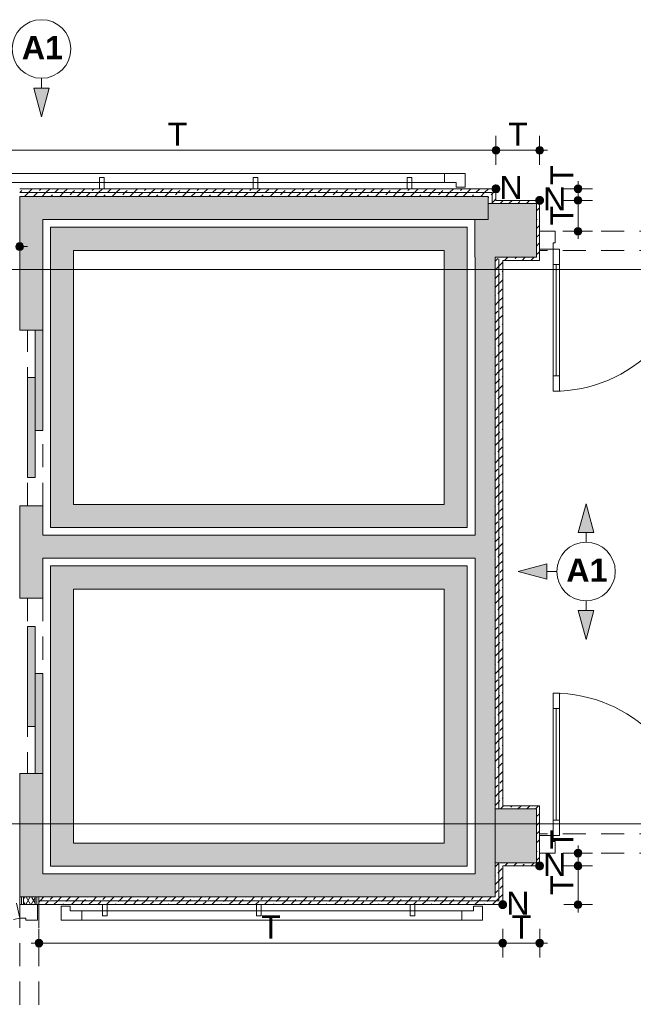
# Paper-space layout 'A-48 WYKOŃCZENIA ŚCIAN - PIĘTRO 3' of a CAD drawing. Header units: millimetres. Extents: x 0 to 500, y 0 to 350.
# Tile 9 of 17: x 254 to 294, y 123 to 187. Entities that reach past the tile are written whole.
import ezdxf
from ezdxf.xclip import XClip

# ---------------------------------------------------------------- set-up
doc = ezdxf.new("R2010")
doc.units = ezdxf.units.MM
doc.header["$MEASUREMENT"] = 0
doc.header["$XCLIPFRAME"] = 0
for name, pattern in [('DASHDOTX2', [1000, 500, -250, 0, -250]), ('Przer. długie kreski', [2.5, 1.5, -1]), ('PRZERYWANA_DU_A', [550, 350, -200])]:
    doc.linetypes.add(name, pattern=pattern)
for name, color, linetype in [('A__OKŁADZINY ŚCIAN', 7, 'Continuous'), ('A_podrys', 7, 'Continuous'), ('A_winda', 7, 'Continuous'), ('A_ściany', 7, 'Continuous'), ('A_ściany proj', 7, 'Continuous'), ('AR P NAROŻNIKI', 7, 'Continuous')]:
    doc.layers.add(name, color=color, linetype=linetype)
for name, color, linetype, lineweight in [('A__OKŁADZINY ŚCIAN_Nr_pióra__1', 7, 'Continuous', 20), ('A_winda_Nr_pióra__1', 7, 'Continuous', 20), ('A_ściany proj_Nr_pióra__1', 7, 'Continuous', 20), ('A_ściany proj_Nr_pióra__2', 8, 'Continuous', 13), ('A_ściany_Nr_pióra__1', 7, 'Continuous', 20), ('AR P NAROŻNIKI_Nr_pióra__1', 7, 'Continuous', 20), ('AR P NAROŻNIKI_Nr_pióra__2', 8, 'Continuous', 13), ('Drzwi Archicad_Nr_pióra__1', 7, 'Continuous', 20), ('Drzwi Archicad_Nr_pióra__3', 252, 'Continuous', 13)]:
    doc.layers.add(name, color=color, linetype=linetype, lineweight=lineweight)
for name, color, linetype, lineweight, true_color in [('A__OKŁADZINY ŚCIAN_Nr_pióra__7', 7, 'Continuous', 18, 0x171717), ('A_osie_Nr_pióra__16', 7, 'Continuous', 5, 0x0f0f0f), ('A_ściany proj_Nr_pióra__10', 7, 'Continuous', 13, 0x4b4b4b), ('A_ściany proj_Nr_pióra__21', 7, 'Continuous', 5, 0xb0b0b0), ('AR ODBOJOPORĘCZ_Nr_pióra__10', 7, 'Continuous', 13, 0x4b4b4b), ('AR P NAROŻNIKI_Nr_pióra__7', 7, 'Continuous', 18, 0x171717)]:
    doc.layers.add(name, color=color, linetype=linetype, lineweight=lineweight, true_color=true_color)
doc.styles.add('STYL_AUTOMATYCZNY_1', font='arial.ttf')
doc.styles.add('STYL_AUTOMATYCZNY_3', font='arial.ttf')
doc.styles.add('STYL_AUTOMATYCZNY_5', font='arial.ttf')
pattern_1 = [(45, (-1530.842, -273.89464), (-0.57024626, 0.57024626), []), (45, (-1530.27175, -273.89464), (-0.57024626, 0.57024626), [0.40323, -0.20161])]
pattern_2 = [(0, (-1530.842, -273.8946), (0, 1), [0, -1])]

# ---------------------------------------------------------------- blocks, each defined once
blk = doc.blocks.new('Rysunek_2_2', base_point=(-1530.842, -273.895))
at = {"layer": 'A__OKŁADZINY ŚCIAN', "linetype": 'Continuous', "lineweight": 0, "true_color": 0x000000}
for points in [[(255.601, 181.11), (256.101, 182.976), (255.101, 182.976)], [(290.993, 155.97), (290.493, 154.104), (291.493, 154.104)], [(286.59, 151.567), (288.456, 151.067), (288.456, 152.067)], [(290.993, 147.164), (291.493, 149.031), (290.493, 149.031)]]:
    blk.add_hatch(color=18, dxfattribs=at).paths.add_polyline_path(points)
at = {"layer": 'A__OKŁADZINY ŚCIAN', "linetype": 'Continuous', "lineweight": 0, "true_color": 0x171717}
for points in [[(284.885, 178.93), (284.904, 178.835), (284.959, 178.753), (285.04, 178.699), (285.135, 178.68), (285.231, 178.699), (285.312, 178.753), (285.366, 178.835), (285.385, 178.93), (285.366, 179.026), (285.312, 179.107), (285.231, 179.161), (285.135, 179.18), (285.04, 179.161), (284.959, 179.107), (284.904, 179.026)], [(287.729, 178.93), (287.748, 178.835), (287.803, 178.753), (287.884, 178.699), (287.979, 178.68), (288.075, 178.699), (288.156, 178.753), (288.21, 178.835), (288.229, 178.93), (288.21, 179.026), (288.156, 179.107), (288.075, 179.161), (287.979, 179.18), (287.884, 179.161), (287.803, 179.107), (287.748, 179.026)], [(290.229, 176.43), (290.248, 176.335), (290.303, 176.253), (290.384, 176.199), (290.479, 176.18), (290.575, 176.199), (290.656, 176.253), (290.71, 176.335), (290.729, 176.43), (290.71, 176.526), (290.656, 176.607), (290.575, 176.661), (290.479, 176.68), (290.384, 176.661), (290.303, 176.607), (290.248, 176.526)], [(290.229, 175.68), (290.248, 175.585), (290.303, 175.503), (290.384, 175.449), (290.479, 175.43), (290.575, 175.449), (290.656, 175.503), (290.71, 175.585), (290.729, 175.68), (290.71, 175.776), (290.656, 175.857), (290.575, 175.911), (290.479, 175.93), (290.384, 175.911), (290.303, 175.857), (290.248, 175.776)], [(290.229, 173.67), (290.248, 173.575), (290.303, 173.493), (290.384, 173.439), (290.479, 173.42), (290.575, 173.439), (290.656, 173.493), (290.71, 173.575), (290.729, 173.67), (290.71, 173.766), (290.656, 173.847), (290.575, 173.901), (290.479, 173.92), (290.384, 173.901), (290.303, 173.847), (290.248, 173.766)], [(253.93, 172.68), (253.949, 172.585), (254.003, 172.503), (254.084, 172.449), (254.18, 172.43), (254.276, 172.449), (254.357, 172.503), (254.411, 172.585), (254.43, 172.68), (254.411, 172.776), (254.357, 172.857), (254.276, 172.911), (254.18, 172.93), (254.084, 172.911), (254.003, 172.857), (253.949, 172.776)], [(290.229, 133.276), (290.248, 133.181), (290.303, 133.099), (290.384, 133.045), (290.479, 133.026), (290.575, 133.045), (290.656, 133.099), (290.71, 133.181), (290.729, 133.276), (290.71, 133.372), (290.656, 133.453), (290.575, 133.507), (290.479, 133.526), (290.384, 133.507), (290.303, 133.453), (290.248, 133.372)], [(290.229, 132.45), (290.248, 132.355), (290.303, 132.273), (290.384, 132.219), (290.479, 132.2), (290.575, 132.219), (290.656, 132.273), (290.71, 132.355), (290.729, 132.45), (290.71, 132.546), (290.656, 132.627), (290.575, 132.681), (290.479, 132.7), (290.384, 132.681), (290.303, 132.627), (290.248, 132.546)], [(290.229, 129.93), (290.248, 129.835), (290.303, 129.753), (290.384, 129.699), (290.479, 129.68), (290.575, 129.699), (290.656, 129.753), (290.71, 129.835), (290.729, 129.93), (290.71, 130.026), (290.656, 130.107), (290.575, 130.161), (290.479, 130.18), (290.384, 130.161), (290.303, 130.107), (290.248, 130.026)], [(255.18, 127.43), (255.199, 127.335), (255.253, 127.253), (255.334, 127.199), (255.43, 127.18), (255.526, 127.199), (255.607, 127.253), (255.661, 127.335), (255.68, 127.43), (255.661, 127.526), (255.607, 127.607), (255.526, 127.661), (255.43, 127.68), (255.334, 127.661), (255.253, 127.607), (255.199, 127.526)], [(285.329, 127.43), (285.348, 127.335), (285.403, 127.253), (285.484, 127.199), (285.579, 127.18), (285.675, 127.199), (285.756, 127.253), (285.81, 127.335), (285.829, 127.43), (285.81, 127.526), (285.756, 127.607), (285.675, 127.661), (285.579, 127.68), (285.484, 127.661), (285.403, 127.607), (285.348, 127.526)], [(287.734, 127.43), (287.753, 127.335), (287.808, 127.253), (287.889, 127.199), (287.984, 127.18), (288.08, 127.199), (288.161, 127.253), (288.215, 127.335), (288.234, 127.43), (288.215, 127.526), (288.161, 127.607), (288.08, 127.661), (287.984, 127.68), (287.889, 127.661), (287.808, 127.607), (287.753, 127.526)]]:
    blk.add_hatch(color=250, dxfattribs=at).paths.add_polyline_path(points)
at = {"layer": 'A_winda', "linetype": 'Continuous', "lineweight": 0, "true_color": 0xfdfdfd}
h = blk.add_hatch(color=7, dxfattribs=at)
h.paths.add_polyline_path([(256.18, 173.93), (256.18, 154.43), (283.269, 154.43), (283.269, 173.93)])
h.paths.add_polyline_path([(281.769, 172.43), (281.769, 155.93), (257.68, 155.93), (257.68, 172.43)], flags=0)
for points in [[(255.18, 160.74), (255.68, 160.74), (255.68, 167.24), (255.18, 167.24)], [(254.68, 157.681), (255.18, 157.681), (255.18, 164.181), (254.68, 164.181)], [(254.68, 148), (254.68, 141.5), (255.18, 141.5), (255.18, 148)], [(255.18, 144.94), (255.18, 138.44), (255.68, 138.44), (255.68, 144.94)]]:
    blk.add_hatch(color=7, dxfattribs=at).paths.add_polyline_path(points)
h = blk.add_hatch(color=7, dxfattribs=at)
h.paths.add_polyline_path([(256.18, 151.93), (256.18, 132.43), (283.269, 132.43), (283.269, 151.93)])
h.paths.add_polyline_path([(281.769, 150.43), (281.769, 133.93), (257.68, 133.93), (257.68, 150.43)], flags=0)
at = {"layer": 'A_ściany', "linetype": 'Continuous', "lineweight": 0, "true_color": 0x000000}
for points in [[(255.68, 174.43), (254.18, 175.93), (254.18, 167.24), (255.68, 167.24)], [(255.68, 174.43), (284.639, 174.43), (284.639, 175.93), (254.18, 175.93)], [(287.779, 171.98), (287.779, 175.48), (284.635, 175.48), (284.635, 174.43), (283.759, 174.43), (283.759, 171.98)], [(285.079, 130.43), (285.079, 171.98), (283.779, 171.98), (283.779, 131.93)], [(254.18, 155.84), (254.18, 149.84), (255.68, 149.84), (255.68, 155.84)], [(255.68, 152.43), (283.779, 152.43), (283.779, 153.93), (255.68, 153.93)], [(254.18, 130.43), (255.68, 131.93), (255.68, 138.44), (254.18, 138.44)], [(287.779, 132.65), (287.779, 136.15), (285.079, 136.15), (285.079, 132.65)], [(283.779, 131.93), (255.68, 131.93), (254.18, 130.43), (285.079, 130.43)]]:
    blk.add_hatch(color=18, dxfattribs=at).paths.add_polyline_path(points)
at = {"layer": 'A_ściany proj', "linetype": 'Continuous', "lineweight": 0, "true_color": 0x4b4b4b}
h = blk.add_hatch(dxfattribs=at)
h.set_pattern_fill('FP_65_0002', color=251, style=0, pattern_type=2)
h.set_pattern_definition(pattern_1)
h.paths.add_polyline_path([(285.139, 176.43), (254.18, 176.43), (254.18, 176.18), (284.889, 176.18)])
h = blk.add_hatch(dxfattribs=at)
h.set_pattern_fill('FP_65_0002', color=251, style=0, pattern_type=2)
h.set_pattern_definition(pattern_1)
h.paths.add_polyline_path([(254.18, 175.93), (284.639, 175.93), (284.889, 176.18), (254.18, 176.18)])
h = blk.add_hatch(dxfattribs=at)
h.set_pattern_fill('FP_65_0002', color=251, style=0, pattern_type=2)
h.set_pattern_definition(pattern_1)
h.paths.add_polyline_path([(284.639, 175.93), (284.639, 175.48), (284.889, 175.58), (284.889, 176.18)])
h = blk.add_hatch(dxfattribs=at)
h.set_pattern_fill('FP_65_0002', color=251, style=0, pattern_type=2)
h.set_pattern_definition(pattern_1)
h.paths.add_polyline_path([(285.139, 175.68), (285.139, 176.43), (284.889, 176.18), (284.889, 175.68)])
h = blk.add_hatch(dxfattribs=at)
h.set_pattern_fill('FP_65_0002', color=251, style=0, pattern_type=2)
h.set_pattern_definition(pattern_1)
h.paths.add_polyline_path([(284.639, 175.48), (284.889, 175.48), (284.889, 175.58)])
h = blk.add_hatch(dxfattribs=at)
h.set_pattern_fill('FP_65_0002', color=251, style=0, pattern_type=2)
h.set_pattern_definition(pattern_1)
h.paths.add_polyline_path([(285.139, 175.68), (284.889, 175.58), (284.889, 175.48), (285.139, 175.48)])
h = blk.add_hatch(dxfattribs=at)
h.set_pattern_fill('FP_65_0002', color=251, style=0, pattern_type=2)
h.set_pattern_definition(pattern_1)
h.paths.add_polyline_path([(284.889, 175.58), (285.139, 175.68), (284.889, 175.68)])
h = blk.add_hatch(dxfattribs=at)
h.set_pattern_fill('FP_65_0002', color=251, style=0, pattern_type=2)
h.set_pattern_definition(pattern_1)
h.paths.add_polyline_path([(285.139, 175.48), (287.779, 175.48), (287.979, 175.68), (285.139, 175.68)])
h = blk.add_hatch(dxfattribs=at)
h.set_pattern_fill('FP_65_0002', color=251, style=0, pattern_type=2)
h.set_pattern_definition(pattern_1)
h.paths.add_polyline_path([(287.979, 171.78), (287.979, 175.68), (287.779, 175.48), (287.779, 171.98)])
h = blk.add_hatch(dxfattribs=at)
h.set_pattern_fill('FP_65_0002', color=251, style=0, pattern_type=2)
h.set_pattern_definition(pattern_1)
h.paths.add_polyline_path([(285.329, 171.98), (285.079, 171.98), (285.329, 171.88)])
h = blk.add_hatch(dxfattribs=at)
h.set_pattern_fill('FP_65_0002', color=251, style=0, pattern_type=2)
h.set_pattern_definition(pattern_1)
h.paths.add_polyline_path([(285.079, 171.98), (285.079, 136.15), (285.329, 136.25), (285.329, 171.88)])
h = blk.add_hatch(dxfattribs=at)
h.set_pattern_fill('FP_65_0002', color=251, style=0, pattern_type=2)
h.set_pattern_definition(pattern_1)
h.paths.add_polyline_path([(285.329, 171.98), (285.329, 171.88), (285.579, 171.78), (285.579, 171.98)])
h = blk.add_hatch(dxfattribs=at)
h.set_pattern_fill('FP_65_0002', color=251, style=0, pattern_type=2)
h.set_pattern_definition(pattern_1)
h.paths.add_polyline_path([(285.579, 171.78), (285.329, 171.88), (285.329, 171.78)])
h = blk.add_hatch(dxfattribs=at)
h.set_pattern_fill('FP_65_0002', color=251, style=0, pattern_type=2)
h.set_pattern_definition(pattern_1)
h.paths.add_polyline_path([(285.329, 171.78), (285.329, 136.35), (285.579, 136.35), (285.579, 171.78)])
h = blk.add_hatch(dxfattribs=at)
h.set_pattern_fill('FP_65_0002', color=251, style=0, pattern_type=2)
h.set_pattern_definition(pattern_1)
h.paths.add_polyline_path([(285.579, 171.78), (287.979, 171.78), (287.779, 171.98), (285.579, 171.98)])
h = blk.add_hatch(dxfattribs=at)
h.set_pattern_fill('FP_65_0002', color=251, style=0, pattern_type=2)
h.set_pattern_definition(pattern_1)
h.paths.add_polyline_path([(285.079, 136.15), (285.329, 136.15), (285.329, 136.25)])
h = blk.add_hatch(dxfattribs=at)
h.set_pattern_fill('FP_65_0002', color=251, style=0, pattern_type=2)
h.set_pattern_definition(pattern_1)
h.paths.add_polyline_path([(285.579, 136.35), (285.329, 136.25), (285.329, 136.15), (285.579, 136.15)])
h = blk.add_hatch(dxfattribs=at)
h.set_pattern_fill('FP_65_0002', color=251, style=0, pattern_type=2)
h.set_pattern_definition(pattern_1)
h.paths.add_polyline_path([(285.329, 136.25), (285.579, 136.35), (285.329, 136.35)])
h = blk.add_hatch(dxfattribs=at)
h.set_pattern_fill('FP_65_0002', color=251, style=0, pattern_type=2)
h.set_pattern_definition(pattern_1)
h.paths.add_polyline_path([(285.579, 136.15), (287.779, 136.15), (287.979, 136.35), (285.579, 136.35)])
h = blk.add_hatch(dxfattribs=at)
h.set_pattern_fill('FP_65_0002', color=251, style=0, pattern_type=2)
h.set_pattern_definition(pattern_1)
h.paths.add_polyline_path([(287.779, 136.15), (287.779, 132.65), (287.979, 132.45), (287.979, 136.35)])
h = blk.add_hatch(dxfattribs=at)
h.set_pattern_fill('FP_65_0002', color=251, style=0, pattern_type=2)
h.set_pattern_definition(pattern_1)
h.paths.add_polyline_path([(285.329, 132.65), (285.079, 132.65), (285.329, 132.55)])
h = blk.add_hatch(dxfattribs=at)
h.set_pattern_fill('FP_65_0002', color=251, style=0, pattern_type=2)
h.set_pattern_definition(pattern_1)
h.paths.add_polyline_path([(285.079, 132.65), (285.079, 130.43), (285.329, 130.18), (285.329, 132.55)])
h = blk.add_hatch(dxfattribs=at)
h.set_pattern_fill('FP_65_0002', color=251, style=0, pattern_type=2)
h.set_pattern_definition(pattern_1)
h.paths.add_polyline_path([(285.329, 132.65), (285.329, 132.55), (285.579, 132.45), (285.579, 132.65)])
h = blk.add_hatch(dxfattribs=at)
h.set_pattern_fill('FP_65_0002', color=251, style=0, pattern_type=2)
h.set_pattern_definition(pattern_1)
h.paths.add_polyline_path([(285.579, 132.45), (285.329, 132.55), (285.329, 132.45)])
h = blk.add_hatch(dxfattribs=at)
h.set_pattern_fill('FP_65_0002', color=251, style=0, pattern_type=2)
h.set_pattern_definition(pattern_1)
h.paths.add_polyline_path([(285.329, 132.45), (285.329, 130.18), (285.579, 129.93), (285.579, 132.45)])
h = blk.add_hatch(dxfattribs=at)
h.set_pattern_fill('FP_65_0002', color=251, style=0, pattern_type=2)
h.set_pattern_definition(pattern_1)
h.paths.add_polyline_path([(285.579, 132.45), (287.979, 132.45), (287.779, 132.65), (285.579, 132.65)])
at = {"layer": 'A_ściany proj', "linetype": 'Continuous', "lineweight": 13}
h = blk.add_hatch(dxfattribs=at)
h.set_pattern_fill('gypsum_0002', color=8, style=0, pattern_type=2)
h.set_pattern_definition(pattern_2)
h.paths.add_polyline_path([(254.18, 130.43), (254.18, 129.93), (254.305, 129.93), (254.305, 130.43)])
h = blk.add_hatch(dxfattribs=at)
h.set_pattern_fill('gypsum_0002', color=8, style=0, pattern_type=2)
h.set_pattern_definition(pattern_2)
h.paths.add_polyline_path([(254.43, 130.43), (254.305, 130.43), (254.305, 129.93), (254.43, 129.93)])
h = blk.add_hatch(dxfattribs=at)
h.set_pattern_fill('batt_insulation_0002', color=8, style=0, pattern_type=2)
h.set_pattern_definition([(60, (-1530.842, -273.89464), (-0.25980762, 0.15), []), (120, (-1530.842, -273.89464), (0.25980762, 0.15), [])])
h.paths.add_polyline_path([(254.43, 130.43), (254.43, 129.93), (255.18, 129.93), (255.18, 130.43)])
h = blk.add_hatch(dxfattribs=at)
h.set_pattern_fill('gypsum_0002', color=8, style=0, pattern_type=2)
h.set_pattern_definition(pattern_2)
h.paths.add_polyline_path([(255.18, 130.43), (255.18, 129.93), (255.305, 129.93), (255.305, 130.43)])
h = blk.add_hatch(dxfattribs=at)
h.set_pattern_fill('gypsum_0002', color=8, style=0, pattern_type=2)
h.set_pattern_definition(pattern_2)
h.paths.add_polyline_path([(255.305, 130.43), (255.305, 129.93), (255.43, 129.93), (255.43, 130.43)])
at = {"layer": 'A_ściany proj', "linetype": 'Continuous', "lineweight": 0, "true_color": 0x4b4b4b}
h = blk.add_hatch(dxfattribs=at)
h.set_pattern_fill('FP_65_0002', color=251, style=0, pattern_type=2)
h.set_pattern_definition(pattern_1)
h.paths.add_polyline_path([(285.079, 130.43), (255.43, 130.43), (255.43, 130.18), (285.329, 130.18)])
h = blk.add_hatch(dxfattribs=at)
h.set_pattern_fill('FP_65_0002', color=251, style=0, pattern_type=2)
h.set_pattern_definition(pattern_1)
h.paths.add_polyline_path([(255.43, 129.93), (285.579, 129.93), (285.329, 130.18), (255.43, 130.18)])
at = {"layer": 'AR P NAROŻNIKI', "linetype": 'Continuous', "lineweight": 0, "true_color": 0x171717}
for points in [[(285.385, 176.43, 1), (284.885, 176.43, 1)], [(288.229, 175.68, 1), (287.729, 175.68, 1)], [(288.229, 132.45, 1), (287.729, 132.45, 1)], [(285.829, 129.93, 1), (285.329, 129.93, 1)]]:
    blk.add_hatch(color=250, dxfattribs=at).paths.add_polyline_path(points)
at = {"layer": 'A__OKŁADZINY ŚCIAN_Nr_pióra__1', "color": 7, "linetype": 'Continuous', "lineweight": 20}
for p, q in [((255.601, 183.61), (255.601, 182.976)), ((255.101, 182.976), (256.101, 182.976)), ((255.601, 181.11), (255.101, 182.976)), ((255.601, 181.11), (256.101, 182.976)), ((290.993, 155.97), (290.493, 154.104)), ((290.993, 155.97), (291.493, 154.104)), ((291.493, 154.104), (290.493, 154.104)), ((290.993, 153.47), (290.993, 154.104)), ((286.59, 151.567), (288.456, 152.067)), ((288.456, 152.067), (288.456, 151.067)), ((286.59, 151.567), (288.456, 151.067)), ((289.09, 151.567), (288.456, 151.567)), ((290.993, 149.664), (290.993, 149.031)), ((290.493, 149.031), (291.493, 149.031)), ((290.993, 147.164), (290.493, 149.031)), ((290.993, 147.164), (291.493, 149.031))]:
    blk.add_line(p, q, dxfattribs=at)
for centre in [(255.601, 185.513), (290.993, 151.567)]:
    blk.add_circle(centre, 1.903, dxfattribs=at)
at = {"layer": 'A__OKŁADZINY ŚCIAN_Nr_pióra__7', "color": 250, "linetype": 'Continuous', "lineweight": 18, "true_color": 0x171717}
for p, q in [((285.135, 179.18), (285.135, 179.868)), ((287.979, 179.18), (287.979, 179.868)), ((243.955, 178.93), (284.885, 178.93)), ((285.135, 177.993), (285.135, 178.68)), ((285.385, 178.93), (287.729, 178.93)), ((287.979, 177.993), (287.979, 178.68)), ((288.229, 178.93), (288.479, 178.93)), ((290.479, 176.68), (290.479, 176.93)), ((290.229, 176.43), (289.542, 176.43)), ((290.479, 175.93), (290.479, 176.18)), ((291.417, 176.43), (290.729, 176.43)), ((290.229, 175.68), (289.542, 175.68)), ((290.479, 173.92), (290.479, 175.43)), ((291.417, 175.68), (290.729, 175.68)), ((290.229, 173.67), (289.542, 173.67)), ((290.479, 173.17), (290.479, 173.42)), ((291.417, 173.67), (290.729, 173.67)), ((254.43, 172.68), (254.68, 172.68)), ((290.479, 133.526), (290.479, 133.776)), ((290.229, 133.276), (289.542, 133.276)), ((291.417, 133.276), (290.729, 133.276)), ((290.229, 132.45), (289.542, 132.45)), ((290.479, 132.7), (290.479, 133.026)), ((291.417, 132.45), (290.729, 132.45)), ((290.479, 130.18), (290.479, 132.2)), ((290.229, 129.93), (289.542, 129.93)), ((291.417, 129.93), (290.729, 129.93)), ((290.479, 129.43), (290.479, 129.68)), ((255.43, 127.68), (255.43, 128.368)), ((285.579, 127.68), (285.579, 128.368)), ((287.984, 127.68), (287.984, 128.368)), ((254.93, 127.43), (255.18, 127.43)), ((255.68, 127.43), (285.329, 127.43)), ((285.829, 127.43), (287.734, 127.43)), ((288.234, 127.43), (288.484, 127.43)), ((255.43, 126.493), (255.43, 127.18)), ((285.579, 126.493), (285.579, 127.18)), ((287.984, 126.493), (287.984, 127.18))]:
    blk.add_line(p, q, dxfattribs=at)
for centre in [(285.135, 178.93), (287.979, 178.93), (290.479, 176.43), (290.479, 175.68), (290.479, 173.67), (254.18, 172.68), (290.479, 133.276), (290.479, 132.45), (290.479, 129.93), (255.43, 127.43), (285.579, 127.43), (287.984, 127.43)]:
    blk.add_circle(centre, 0.25, dxfattribs=at)
at = {"layer": 'A_osie_Nr_pióra__16', "color": 250, "linetype": 'DASHDOTX2', "lineweight": 5, "true_color": 0x0f0f0f}
for p, q in [((338.349, 171.18), (114.15, 171.18)), ((338.349, 135.18), (114.15, 135.18))]:
    blk.add_line(p, q, dxfattribs=at)
at = {"layer": 'A_winda_Nr_pióra__1', "color": 7, "linetype": 'Przer. długie kreski', "lineweight": 20}
for p, q in [((254.68, 155.84), (254.68, 167.24)), ((255.68, 155.84), (255.68, 166.84)), ((254.68, 149.84), (254.68, 138.44)), ((255.68, 149.84), (255.68, 138.84))]:
    blk.add_line(p, q, dxfattribs=at)
at = {"layer": 'A_winda_Nr_pióra__1', "color": 7, "linetype": 'PRZERYWANA_DU_A', "lineweight": 20, "flags": 128}
for points in [[(256.18, 173.93), (283.269, 173.93), (283.269, 154.43), (256.18, 154.43)], [(281.769, 172.43), (281.769, 155.93), (257.68, 155.93), (257.68, 172.43)], [(256.18, 151.93), (283.269, 151.93), (283.269, 132.43), (256.18, 132.43)], [(281.769, 150.43), (281.769, 133.93), (257.68, 133.93), (257.68, 150.43)]]:
    blk.add_lwpolyline(points, close=True, dxfattribs=at)
at = {"layer": 'A_winda_Nr_pióra__1', "color": 7, "linetype": 'Continuous', "lineweight": 20, "flags": 128}
for points in [[(255.18, 160.74), (255.18, 167.24), (255.68, 167.24), (255.68, 160.74)], [(254.68, 157.681), (254.68, 164.181), (255.18, 164.181), (255.18, 157.681)], [(254.68, 148), (254.68, 141.5), (255.18, 141.5), (255.18, 148)], [(255.18, 144.94), (255.18, 138.44), (255.68, 138.44), (255.68, 144.94)]]:
    blk.add_lwpolyline(points, close=True, dxfattribs=at)
at = {"layer": 'A_ściany proj_Nr_pióra__1', "color": 7, "linetype": 'Continuous', "lineweight": 20, "flags": 128}
for points in [[(285.139, 176.43), (254.18, 176.43)], [(254.18, 175.93), (284.639, 175.93)], [(284.639, 175.93), (284.639, 175.48)], [(285.139, 175.68), (285.139, 176.43)], [(287.979, 175.68), (285.139, 175.68)], [(285.139, 175.48), (287.779, 175.48)], [(287.779, 175.48), (287.779, 171.98)], [(287.979, 171.78), (287.979, 175.68)], [(285.079, 171.98), (285.079, 136.15)], [(287.779, 171.98), (285.579, 171.98)], [(285.579, 171.78), (287.979, 171.78)], [(285.579, 136.35), (285.579, 171.78)], [(287.979, 136.35), (285.579, 136.35)], [(287.979, 132.45), (287.979, 136.35)], [(285.579, 136.15), (287.779, 136.15)], [(287.779, 136.15), (287.779, 132.65)], [(285.079, 132.65), (285.079, 130.43)], [(287.779, 132.65), (285.579, 132.65)], [(285.579, 132.45), (287.979, 132.45)], [(285.579, 129.93), (285.579, 132.45)], [(254.18, 130.43), (254.18, 129.93)], [(255.43, 129.93), (255.43, 130.43)], [(285.079, 130.43), (255.43, 130.43)], [(255.43, 129.93), (285.579, 129.93)]]:
    blk.add_lwpolyline(points, dxfattribs=at)
at = {"layer": 'A_ściany proj_Nr_pióra__10', "color": 251, "linetype": 'Continuous', "lineweight": 13, "true_color": 0x4b4b4b}
for p, q in [((284.889, 176.18), (254.18, 176.18)), ((254.18, 176.18), (284.889, 176.18)), ((284.889, 176.18), (284.889, 175.58)), ((284.889, 175.58), (284.889, 176.18)), ((284.889, 175.58), (284.889, 175.48)), ((285.329, 136.25), (285.329, 171.88)), ((285.329, 171.88), (285.329, 136.25)), ((285.329, 136.25), (285.329, 136.15)), ((285.329, 132.55), (285.329, 130.18)), ((285.329, 130.18), (285.329, 132.55)), ((285.329, 130.18), (255.43, 130.18)), ((255.43, 130.18), (285.329, 130.18))]:
    blk.add_line(p, q, dxfattribs=at)
at = {"layer": 'A_ściany proj_Nr_pióra__2', "color": 8, "linetype": 'Continuous', "lineweight": 13, "flags": 128}
for points in [[(284.639, 175.48), (284.889, 175.48)], [(284.889, 175.48), (285.139, 175.48)], [(285.079, 171.98), (285.329, 171.98)], [(285.329, 171.98), (285.579, 171.98)], [(285.079, 136.15), (285.329, 136.15)], [(285.329, 136.15), (285.579, 136.15)], [(285.079, 132.65), (285.329, 132.65)], [(285.329, 132.65), (285.579, 132.65)], [(255.43, 130.43), (255.43, 130.18)], [(255.43, 130.18), (255.43, 129.93)]]:
    blk.add_lwpolyline(points, dxfattribs=at)
at = {"layer": 'A_ściany proj_Nr_pióra__21', "color": 253, "linetype": 'Continuous', "lineweight": 5, "true_color": 0xb0b0b0}
for p, q in [((287.979, 173.67), (287.979, 173.545)), ((287.979, 173.545), (287.979, 173.42)), ((287.979, 173.42), (287.979, 172.67)), ((287.979, 172.67), (287.979, 172.545)), ((287.979, 172.545), (287.979, 172.52)), ((287.979, 172.52), (287.979, 172.42)), ((287.979, 134.426), (287.979, 134.526)), ((287.979, 134.401), (287.979, 134.426)), ((287.979, 134.276), (287.979, 134.401)), ((287.979, 133.526), (287.979, 134.276)), ((287.979, 133.401), (287.979, 133.526)), ((287.979, 133.276), (287.979, 133.401)), ((254.18, 129.93), (254.305, 129.93)), ((254.305, 130.43), (254.305, 129.93)), ((254.305, 129.93), (254.43, 129.93)), ((254.43, 130.43), (254.43, 129.93)), ((254.43, 129.93), (255.18, 129.93)), ((255.18, 129.93), (255.18, 130.43)), ((255.18, 129.93), (255.305, 129.93)), ((255.305, 129.93), (255.305, 130.43)), ((255.305, 129.93), (255.33, 129.93)), ((255.33, 129.93), (255.43, 129.93))]:
    blk.add_line(p, q, dxfattribs=at)
at = {"layer": 'A_ściany proj_Nr_pióra__21', "color": 253, "linetype": 'Continuous', "lineweight": 5, "true_color": 0xb0b0b0, "flags": 128}
for points in [[(254.305, 130.43), (254.18, 130.43)], [(254.43, 130.43), (254.305, 130.43)], [(255.18, 130.43), (254.43, 130.43)], [(255.305, 130.43), (255.18, 130.43)], [(255.43, 130.43), (255.305, 130.43)]]:
    blk.add_lwpolyline(points, dxfattribs=at)
at = {"layer": 'A_ściany_Nr_pióra__1', "color": 7, "linetype": 'Continuous', "lineweight": 20}
for p, q in [((254.18, 167.24), (255.68, 167.24)), ((254.18, 155.84), (255.68, 155.84)), ((255.68, 149.84), (254.18, 149.84)), ((255.68, 138.44), (254.18, 138.44))]:
    blk.add_line(p, q, dxfattribs=at)
at = {"layer": 'A_ściany_Nr_pióra__1', "color": 7, "linetype": 'Continuous', "lineweight": 20, "flags": 128}
for points in [[(254.18, 175.93), (254.18, 167.24)], [(284.639, 175.93), (254.18, 175.93)], [(284.639, 174.43), (284.639, 175.93)], [(287.779, 175.48), (284.635, 175.48)], [(284.635, 175.48), (284.635, 174.43)], [(287.779, 171.98), (287.779, 175.48)], [(255.68, 167.24), (255.68, 174.43)], [(255.68, 174.43), (284.639, 174.43)], [(284.635, 174.43), (283.759, 174.43)], [(283.759, 174.43), (283.759, 171.98)], [(283.759, 171.98), (283.779, 171.98)], [(283.779, 171.98), (283.779, 153.93)], [(285.079, 130.43), (285.079, 171.98)], [(285.079, 171.98), (287.779, 171.98)], [(254.18, 155.84), (254.18, 149.84)], [(255.68, 153.93), (255.68, 155.84)], [(283.779, 153.93), (255.68, 153.93)], [(255.68, 149.84), (255.68, 152.43)], [(255.68, 152.43), (283.779, 152.43)], [(283.779, 152.43), (283.779, 131.93)], [(254.18, 138.44), (254.18, 130.43)], [(255.68, 131.93), (255.68, 138.44)], [(287.779, 136.15), (285.079, 136.15)], [(285.079, 136.15), (285.079, 132.65)], [(287.779, 132.65), (287.779, 136.15)], [(285.079, 132.65), (287.779, 132.65)], [(283.779, 131.93), (255.68, 131.93)], [(254.18, 130.43), (285.079, 130.43)]]:
    blk.add_lwpolyline(points, dxfattribs=at)
at = {"layer": 'AR ODBOJOPORĘCZ_Nr_pióra__10', "color": 251, "linetype": 'Continuous', "lineweight": 13, "true_color": 0x4b4b4b}
for p, q in [((283.139, 177.43), (245.205, 177.43)), ((283.139, 177.43), (245.205, 177.43)), ((281.789, 176.836), (281.789, 177.43)), ((283.139, 176.534), (283.139, 177.43)), ((283.139, 176.534), (283.139, 177.43)), ((282.545, 176.836), (245.799, 176.836)), ((259.362, 177.16), (259.362, 176.43)), ((259.662, 177.16), (259.362, 177.16)), ((259.662, 177.16), (259.662, 176.43)), ((269.362, 177.16), (269.362, 176.43)), ((269.662, 177.16), (269.362, 177.16)), ((269.662, 177.16), (269.662, 176.43)), ((279.362, 177.16), (279.362, 176.43)), ((279.662, 177.16), (279.362, 177.16)), ((279.662, 177.16), (279.662, 176.43)), ((282.545, 176.534), (282.545, 176.836)), ((283.139, 176.534), (282.545, 176.534)), ((259.662, 176.43), (259.362, 176.43)), ((269.662, 176.43), (269.362, 176.43)), ((279.662, 176.43), (279.362, 176.43)), ((259.569, 129.93), (259.869, 129.93)), ((259.569, 129.2), (259.569, 129.93)), ((259.869, 129.2), (259.869, 129.93)), ((269.569, 129.93), (269.869, 129.93)), ((269.569, 129.2), (269.569, 129.93)), ((269.869, 129.2), (269.869, 129.93)), ((279.569, 129.93), (279.869, 129.93)), ((279.569, 129.2), (279.569, 129.93)), ((279.869, 129.2), (279.869, 129.93)), ((256.869, 129.827), (257.463, 129.827)), ((256.869, 129.827), (256.869, 128.93)), ((256.869, 129.827), (256.869, 128.93)), ((257.463, 129.827), (257.463, 129.524)), ((257.463, 129.524), (283.675, 129.524)), ((258.219, 129.524), (258.219, 128.93)), ((259.569, 129.2), (259.869, 129.2)), ((269.569, 129.2), (269.869, 129.2)), ((279.569, 129.2), (279.869, 129.2)), ((282.919, 129.524), (282.919, 128.93)), ((284.269, 129.827), (283.675, 129.827)), ((283.675, 129.827), (283.675, 129.524)), ((284.269, 129.827), (284.269, 128.93)), ((284.269, 129.827), (284.269, 128.93)), ((256.869, 128.93), (284.269, 128.93)), ((256.869, 128.93), (284.269, 128.93))]:
    blk.add_line(p, q, dxfattribs=at)
at = {"layer": 'AR P NAROŻNIKI_Nr_pióra__1', "color": 7, "linetype": 'Continuous', "lineweight": 20}
for centre in [(285.135, 176.43), (287.979, 175.68), (287.979, 132.45), (285.579, 129.93)]:
    blk.add_circle(centre, 0.25, dxfattribs=at)
at = {"layer": 'AR P NAROŻNIKI_Nr_pióra__2', "color": 8, "linetype": 'PRZERYWANA_DU_A', "lineweight": 13, "flags": 128}
for points in [[(285.385, 176.43, 1), (284.885, 176.43, 1)], [(288.229, 175.68, 1), (287.729, 175.68, 1)], [(288.229, 132.45, 1), (287.729, 132.45, 1)], [(285.829, 129.93, 1), (285.329, 129.93, 1)]]:
    blk.add_lwpolyline(points, format="xyb", close=True, dxfattribs=at)
at = {"layer": 'Drzwi Archicad_Nr_pióra__1', "color": 7, "linetype": 'Continuous', "lineweight": 20}
for p, q in [((254.18, 167.24), (255.68, 167.24)), ((254.18, 155.84), (255.68, 155.84)), ((255.68, 149.84), (254.18, 149.84)), ((255.68, 138.44), (254.18, 138.44))]:
    blk.add_line(p, q, dxfattribs=at)
at = {"layer": 'Drzwi Archicad_Nr_pióra__3', "color": 252, "linetype": 'Przer. długie kreski', "lineweight": 13}
for p, q in [((308.479, 173.67), (287.979, 173.67)), ((308.479, 172.42), (287.979, 172.42)), ((308.479, 134.526), (287.979, 134.526)), ((308.479, 133.276), (287.979, 133.276)), ((254.18, 129.93), (254.18, 110.93)), ((255.43, 129.93), (255.43, 110.93))]:
    blk.add_line(p, q, dxfattribs=at)
at = {"layer": 'Drzwi Archicad_Nr_pióra__3', "color": 252, "linetype": 'Continuous', "lineweight": 13}
for p, q in [((287.979, 173.67), (287.979, 172.52)), ((288.979, 173.67), (287.979, 173.67)), ((287.979, 173.67), (287.979, 173.545)), ((287.979, 173.67), (287.979, 173.545)), ((287.979, 173.545), (287.979, 173.42)), ((287.979, 173.545), (287.979, 173.42)), ((287.979, 173.42), (287.979, 172.67)), ((287.979, 173.42), (287.979, 172.67)), ((288.979, 172.92), (288.979, 173.67)), ((288.859, 172.52), (288.859, 172.92)), ((288.859, 172.92), (288.979, 172.92)), ((287.979, 172.67), (287.979, 172.545)), ((287.979, 172.67), (287.979, 172.545)), ((287.979, 172.545), (287.979, 172.52)), ((287.979, 172.545), (287.979, 172.52)), ((287.979, 172.52), (288.859, 172.52)), ((287.979, 172.52), (287.979, 172.42)), ((288.859, 171.52), (288.859, 172.52)), ((288.859, 172.52), (289.259, 172.52)), ((289.259, 172.52), (289.259, 171.52)), ((289.259, 171.52), (288.859, 171.52)), ((289.059, 164.28), (289.059, 171.52)), ((288.859, 163.28), (288.859, 164.28)), ((288.859, 164.28), (289.259, 164.28)), ((289.259, 164.28), (289.259, 163.28)), ((289.259, 163.28), (288.859, 163.28)), ((288.859, 143.666), (288.859, 142.666)), ((289.259, 143.666), (288.859, 143.666)), ((289.259, 142.666), (289.259, 143.666)), ((288.859, 142.666), (289.259, 142.666)), ((289.059, 142.666), (289.059, 135.426)), ((289.259, 135.426), (288.859, 135.426)), ((288.859, 135.426), (288.859, 134.426)), ((289.259, 134.426), (289.259, 135.426)), ((287.979, 134.426), (287.979, 134.526)), ((287.979, 133.276), (287.979, 134.426)), ((287.979, 134.426), (288.859, 134.426)), ((287.979, 134.401), (287.979, 134.426)), ((287.979, 134.401), (287.979, 134.426)), ((287.979, 134.276), (287.979, 134.401)), ((287.979, 134.276), (287.979, 134.401)), ((288.859, 134.426), (288.859, 134.026)), ((288.859, 134.426), (289.259, 134.426)), ((287.979, 133.526), (287.979, 134.276)), ((287.979, 133.526), (287.979, 134.276)), ((288.859, 134.026), (288.979, 134.026)), ((288.979, 134.026), (288.979, 133.276)), ((287.979, 133.401), (287.979, 133.526)), ((287.979, 133.401), (287.979, 133.526)), ((287.979, 133.276), (287.979, 133.401)), ((287.979, 133.276), (287.979, 133.401)), ((288.979, 133.276), (287.979, 133.276)), ((253.972, 130.028), (254.18, 129.05)), ((254.18, 129.05), (254.18, 129.93)), ((254.18, 129.93), (255.33, 129.93)), ((254.18, 129.93), (254.305, 129.93)), ((254.18, 129.93), (254.305, 129.93)), ((254.305, 129.93), (254.43, 129.93)), ((254.305, 129.93), (254.43, 129.93)), ((254.43, 129.93), (255.18, 129.93)), ((254.43, 129.93), (255.18, 129.93)), ((255.18, 129.93), (255.305, 129.93)), ((255.18, 129.93), (255.305, 129.93)), ((255.305, 129.93), (255.33, 129.93)), ((255.305, 129.93), (255.33, 129.93)), ((255.33, 129.93), (255.33, 128.93)), ((255.33, 129.93), (255.43, 129.93)), ((254.18, 129.05), (253.789, 128.967)), ((254.58, 129.05), (254.18, 129.05)), ((254.58, 128.93), (254.58, 129.05)), ((255.33, 128.93), (254.58, 128.93))]:
    blk.add_line(p, q, dxfattribs=at)
at = {"layer": 'Drzwi Archicad_Nr_pióra__3', "color": 252, "linetype": 'Continuous', "lineweight": 13, "flags": 128}
for points in [[(288.859, 164.28), (288.859, 171.52), (289.059, 171.52), (289.059, 164.28)], [(289.059, 164.28), (289.059, 171.52), (289.259, 171.52), (289.259, 164.28)], [(288.859, 142.666), (288.859, 135.426), (289.059, 135.426), (289.059, 142.666)], [(289.059, 142.666), (289.059, 135.426), (289.259, 135.426), (289.259, 142.666)]]:
    blk.add_lwpolyline(points, close=True, dxfattribs=at)
at = {"layer": 'Drzwi Archicad_Nr_pióra__3', "color": 252, "linetype": 'Continuous', "lineweight": 13}
for centre, radius, start, end in [((288.859, 172.52), 9.24, 270, 0), ((288.859, 134.426), 9.24, 0, 90), ((254.18, 129.05), 6.24, 102.02107, 270)]:
    blk.add_arc(centre, radius, start, end, dxfattribs=at)
at = {"layer": 'A__OKŁADZINY ŚCIAN_Nr_pióra__1', "color": 7, "linetype": 'Continuous', "lineweight": 20, "char_height": 1.5, "attachment_point": 4, "style": 'STYL_AUTOMATYCZNY_3'}
for insert in [(254.319, 185.598), (289.711, 151.653)]:
    blk.add_mtext('\\A1;{\\pql;\\fArial|b1|i0|c238|p0;\\W1.000000;A1}', dxfattribs=dict(at, insert=insert))
at = {"layer": 'A__OKŁADZINY ŚCIAN_Nr_pióra__7', "color": 250, "linetype": 'Continuous', "lineweight": 18, "true_color": 0x171717, "char_height": 1.5, "width": 1.25659, "attachment_point": 7, "style": 'STYL_AUTOMATYCZNY_5'}
for insert in [(263.792, 179.23), (285.929, 179.23), (269.876, 127.73), (286.154, 127.73)]:
    blk.add_mtext('\\A1;{\\pql;\\fArial|b0|i0|c238|p0;\\W1.000000;T}', dxfattribs=dict(at, insert=insert))
at = {"layer": 'A__OKŁADZINY ŚCIAN_Nr_pióra__7', "color": 250, "linetype": 'Continuous', "lineweight": 18, "true_color": 0x171717, "char_height": 1.5, "width": 1.25659, "attachment_point": 7, "rotation": 90, "style": 'STYL_AUTOMATYCZNY_5'}
for insert in [(290.179, 176.68), (290.179, 174.047), (290.179, 133.526), (290.179, 130.562)]:
    blk.add_mtext('\\A1;{\\pql;\\fArial|b0|i0|c238|p0;\\W1.000000;T}', dxfattribs=dict(at, insert=insert))
at = {"layer": 'AR P NAROŻNIKI_Nr_pióra__7', "color": 250, "linetype": 'Continuous', "lineweight": 18, "true_color": 0x171717, "char_height": 1.5, "attachment_point": 4, "style": 'STYL_AUTOMATYCZNY_1'}
for insert in [(285.361, 176.522), (288.205, 175.772), (288.205, 132.542), (285.805, 130.022)]:
    blk.add_mtext('\\A1;{\\pql;\\fArial|b0|i0|c238|p0;\\W1.000000;N}', dxfattribs=dict(at, insert=insert))

psp = doc.layouts.new('A-48 WYKOŃCZENIA ŚCIAN - PIĘTRO 3')

# ---------------------------------------------------------------- block references
at = {"layer": 'A_podrys', "color": 37, "linetype": 'Continuous', "lineweight": 5, "true_color": 0x656532}
ref = psp.add_blockref('Rysunek_2_2', (-1530.842, -273.895), dxfattribs=at)
XClip(ref).set_block_clipping_path([(87.8993602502, 105.180192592), (338.3493315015, 313.990192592)])

doc.saveas('drawing.dxf')
